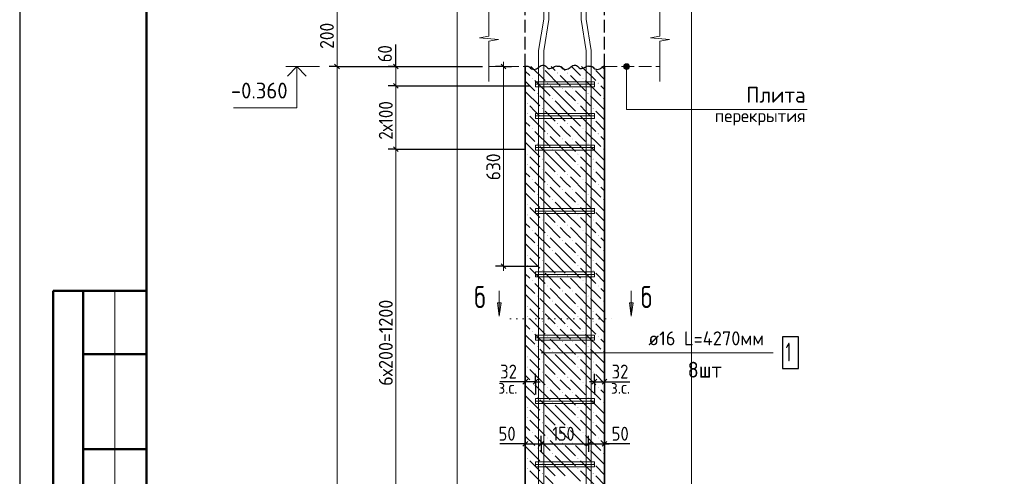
# Model space of a CAD drawing. Header units: millimetres. Extents: x 0 to 50400, y 0 to 35640.
# Tile 3 of 13: x 0 to 18657, y 15089 to 23738. Entities that reach past the tile are written whole.
import ezdxf

# ---------------------------------------------------------------- set-up
doc = ezdxf.new("R2010")
doc.units = ezdxf.units.MM
doc.linetypes.add('______2', pattern=[324, 240, -84])
doc.linetypes.add('______9', pattern=[120, 0, -120])
for name, color, linetype, lineweight in [('Standard', 7, 'Continuous', 25), ('ЖБ Перекрытие верхний уровень', 7, 'Continuous', 35), ('ЖБ Пилон', 7, 'Continuous', 35), ('Позиционная метка диаметр_ шаг', 7, 'Continuous', 13), ('Позиционная метка линия выноска', 7, 'Continuous', 13), ('Примечания', 7, 'Continuous', 13), ('Размерная линия_ общее', 7, 'Continuous', 13), ('Узлы символ', 7, 'Continuous', 25)]:
    doc.layers.add(name, color=color, linetype=linetype, lineweight=lineweight)
doc.layers.add('Размерная выноска', color=7, linetype='Continuous')
doc.layers.add('Стена фоновая арматура Х1', color=7, linetype='______2', true_color=0xa0a0a0)
doc.layers.add('Стена Хомут', color=7, linetype='______2', true_color=0xa0a0a0)
doc.styles.add('ISOCPEUR', font='txt')

msp = doc.modelspace()

# ---------------------------------------------------------------- hatches: boundary and pattern name
at = {"layer": 'ЖБ Пилон', "linetype": 'Continuous', "lineweight": 18, "transparency": 33554687}
for points in [[(9898, 22823), (9906, 22831), (9913, 22823), (9906, 22815)], [(10858, 22823), (10866, 22831), (10873, 22823), (10866, 22815)], [(9706, 22631), (9714, 22639), (9721, 22631), (9714, 22623)], [(10186, 22727), (10194, 22735), (10201, 22727), (10194, 22719)], [(10378, 22727), (10386, 22735), (10393, 22727), (10386, 22719)], [(10666, 22631), (10674, 22639), (10681, 22631), (10674, 22623)], [(9994, 22535), (10002, 22543), (10009, 22535), (10002, 22527)], [(10282, 22439), (10290, 22447), (10297, 22439), (10290, 22431)], [(10474, 22439), (10482, 22447), (10489, 22439), (10482, 22431)], [(10954, 22535), (10962, 22543), (10969, 22535), (10962, 22527)], [(9802, 22343), (9810, 22351), (9817, 22343), (9810, 22335)], [(10090, 22247), (10098, 22255), (10105, 22247), (10098, 22239)], [(10762, 22343), (10770, 22351), (10777, 22343), (10770, 22335)], [(11050, 22247), (11058, 22255), (11065, 22247), (11058, 22239)], [(9610, 22151), (9618, 22159), (9625, 22151), (9618, 22143)], [(9898, 22055), (9906, 22063), (9913, 22055), (9906, 22047)], [(10570, 22151), (10578, 22159), (10585, 22151), (10578, 22143)], [(10858, 22055), (10866, 22063), (10873, 22055), (10866, 22047)], [(9610, 21959), (9618, 21967), (9625, 21959), (9618, 21951)], [(9898, 21863), (9906, 21871), (9913, 21863), (9906, 21855)], [(10570, 21959), (10578, 21967), (10585, 21959), (10578, 21951)], [(10858, 21863), (10866, 21871), (10873, 21863), (10866, 21855)], [(9706, 21671), (9714, 21679), (9721, 21671), (9714, 21663)], [(10186, 21767), (10194, 21775), (10201, 21767), (10194, 21759)], [(10378, 21767), (10386, 21775), (10393, 21767), (10386, 21759)], [(10666, 21671), (10674, 21679), (10681, 21671), (10674, 21663)], [(9994, 21575), (10002, 21583), (10009, 21575), (10002, 21567)], [(10282, 21479), (10290, 21487), (10297, 21479), (10290, 21471)], [(10474, 21479), (10482, 21487), (10489, 21479), (10482, 21471)], [(10954, 21575), (10962, 21583), (10969, 21575), (10962, 21567)], [(9802, 21383), (9810, 21391), (9817, 21383), (9810, 21375)], [(10090, 21287), (10098, 21295), (10105, 21287), (10098, 21279)], [(10762, 21383), (10770, 21391), (10777, 21383), (10770, 21375)], [(11050, 21287), (11058, 21295), (11065, 21287), (11058, 21279)], [(9610, 21191), (9618, 21199), (9625, 21191), (9618, 21183)], [(9898, 21095), (9906, 21103), (9913, 21095), (9906, 21087)], [(10570, 21191), (10578, 21199), (10585, 21191), (10578, 21183)], [(10858, 21095), (10866, 21103), (10873, 21095), (10866, 21087)], [(9610, 20999), (9618, 21007), (9625, 20999), (9618, 20991)], [(9898, 20903), (9906, 20911), (9913, 20903), (9906, 20895)], [(10570, 20999), (10578, 21007), (10585, 20999), (10578, 20991)], [(10858, 20903), (10866, 20911), (10873, 20903), (10866, 20895)], [(9706, 20711), (9714, 20719), (9721, 20711), (9714, 20703)], [(10186, 20807), (10194, 20815), (10201, 20807), (10194, 20799)], [(10378, 20807), (10386, 20815), (10393, 20807), (10386, 20799)], [(10666, 20711), (10674, 20719), (10681, 20711), (10674, 20703)], [(9994, 20615), (10002, 20623), (10009, 20615), (10002, 20607)], [(10282, 20519), (10290, 20527), (10297, 20519), (10290, 20511)], [(10474, 20519), (10482, 20527), (10489, 20519), (10482, 20511)], [(10954, 20615), (10962, 20623), (10969, 20615), (10962, 20607)], [(9802, 20423), (9810, 20431), (9817, 20423), (9810, 20415)], [(10762, 20423), (10770, 20431), (10777, 20423), (10770, 20415)], [(9610, 20231), (9618, 20239), (9625, 20231), (9618, 20223)], [(10090, 20327), (10098, 20335), (10105, 20327), (10098, 20319)], [(10570, 20231), (10578, 20239), (10585, 20231), (10578, 20223)], [(11050, 20327), (11058, 20335), (11065, 20327), (11058, 20319)], [(9610, 20039), (9618, 20047), (9625, 20039), (9618, 20031)], [(9898, 20135), (9906, 20143), (9913, 20135), (9906, 20127)], [(10570, 20039), (10578, 20047), (10585, 20039), (10578, 20031)], [(10858, 20135), (10866, 20143), (10873, 20135), (10866, 20127)], [(9898, 19943), (9906, 19951), (9913, 19943), (9906, 19935)], [(10186, 19847), (10194, 19855), (10201, 19847), (10194, 19839)], [(10378, 19847), (10386, 19855), (10393, 19847), (10386, 19839)], [(10858, 19943), (10866, 19951), (10873, 19943), (10866, 19935)], [(9706, 19751), (9714, 19759), (9721, 19751), (9714, 19743)], [(9994, 19655), (10002, 19663), (10009, 19655), (10002, 19647)], [(10666, 19751), (10674, 19759), (10681, 19751), (10674, 19743)], [(10954, 19655), (10962, 19663), (10969, 19655), (10962, 19647)], [(9802, 19463), (9810, 19471), (9817, 19463), (9810, 19455)], [(10282, 19559), (10290, 19567), (10297, 19559), (10290, 19551)], [(10474, 19559), (10482, 19567), (10489, 19559), (10482, 19551)], [(10762, 19463), (10770, 19471), (10777, 19463), (10770, 19455)], [(9610, 19271), (9618, 19279), (9625, 19271), (9618, 19263)], [(10090, 19367), (10098, 19375), (10105, 19367), (10098, 19359)], [(10570, 19271), (10578, 19279), (10585, 19271), (10578, 19263)], [(11050, 19367), (11058, 19375), (11065, 19367), (11058, 19359)], [(9610, 19079), (9618, 19087), (9625, 19079), (9618, 19071)], [(9898, 19175), (9906, 19183), (9913, 19175), (9906, 19167)], [(10570, 19079), (10578, 19087), (10585, 19079), (10578, 19071)], [(10858, 19175), (10866, 19183), (10873, 19175), (10866, 19167)], [(9898, 18983), (9906, 18991), (9913, 18983), (9906, 18975)], [(10186, 18887), (10194, 18895), (10201, 18887), (10194, 18879)], [(10378, 18887), (10386, 18895), (10393, 18887), (10386, 18879)], [(10858, 18983), (10866, 18991), (10873, 18983), (10866, 18975)], [(9706, 18791), (9714, 18799), (9721, 18791), (9714, 18783)], [(9994, 18695), (10002, 18703), (10009, 18695), (10002, 18687)], [(10666, 18791), (10674, 18799), (10681, 18791), (10674, 18783)], [(10954, 18695), (10962, 18703), (10969, 18695), (10962, 18687)], [(9802, 18503), (9810, 18511), (9817, 18503), (9810, 18495)], [(10282, 18599), (10290, 18607), (10297, 18599), (10290, 18591)], [(10474, 18599), (10482, 18607), (10489, 18599), (10482, 18591)], [(10762, 18503), (10770, 18511), (10777, 18503), (10770, 18495)], [(9610, 18311), (9618, 18319), (9625, 18311), (9618, 18303)], [(10090, 18407), (10098, 18415), (10105, 18407), (10098, 18399)], [(10570, 18311), (10578, 18319), (10585, 18311), (10578, 18303)], [(11050, 18407), (11058, 18415), (11065, 18407), (11058, 18399)], [(9610, 18119), (9618, 18127), (9625, 18119), (9618, 18111)], [(9898, 18215), (9906, 18223), (9913, 18215), (9906, 18207)], [(10570, 18119), (10578, 18127), (10585, 18119), (10578, 18111)], [(10858, 18215), (10866, 18223), (10873, 18215), (10866, 18207)], [(9898, 18023), (9906, 18031), (9913, 18023), (9906, 18015)], [(10186, 17927), (10194, 17935), (10201, 17927), (10194, 17919)], [(10378, 17927), (10386, 17935), (10393, 17927), (10386, 17919)], [(10858, 18023), (10866, 18031), (10873, 18023), (10866, 18015)], [(9706, 17831), (9714, 17839), (9721, 17831), (9714, 17823)], [(9994, 17735), (10002, 17743), (10009, 17735), (10002, 17727)], [(10666, 17831), (10674, 17839), (10681, 17831), (10674, 17823)], [(10954, 17735), (10962, 17743), (10969, 17735), (10962, 17727)], [(9802, 17543), (9810, 17551), (9817, 17543), (9810, 17535)], [(10282, 17639), (10290, 17647), (10297, 17639), (10290, 17631)], [(10474, 17639), (10482, 17647), (10489, 17639), (10482, 17631)], [(10762, 17543), (10770, 17551), (10777, 17543), (10770, 17535)], [(9610, 17351), (9618, 17359), (9625, 17351), (9618, 17343)], [(10090, 17447), (10098, 17455), (10105, 17447), (10098, 17439)], [(10570, 17351), (10578, 17359), (10585, 17351), (10578, 17343)], [(11050, 17447), (11058, 17455), (11065, 17447), (11058, 17439)], [(9610, 17159), (9618, 17167), (9625, 17159), (9618, 17151)], [(9898, 17255), (9906, 17263), (9913, 17255), (9906, 17247)], [(10570, 17159), (10578, 17167), (10585, 17159), (10578, 17151)], [(10858, 17255), (10866, 17263), (10873, 17255), (10866, 17247)], [(9898, 17063), (9906, 17071), (9913, 17063), (9906, 17055)], [(10858, 17063), (10866, 17071), (10873, 17063), (10866, 17055)], [(9706, 16871), (9714, 16879), (9721, 16871), (9714, 16863)], [(10186, 16967), (10194, 16975), (10201, 16967), (10194, 16959)], [(10378, 16967), (10386, 16975), (10393, 16967), (10386, 16959)], [(10666, 16871), (10674, 16879), (10681, 16871), (10674, 16863)], [(9994, 16775), (10002, 16783), (10009, 16775), (10002, 16767)], [(10282, 16679), (10290, 16687), (10297, 16679), (10290, 16671)], [(10474, 16679), (10482, 16687), (10489, 16679), (10482, 16671)], [(10954, 16775), (10962, 16783), (10969, 16775), (10962, 16767)], [(9802, 16583), (9810, 16591), (9817, 16583), (9810, 16575)], [(10090, 16487), (10098, 16495), (10105, 16487), (10098, 16479)], [(10762, 16583), (10770, 16591), (10777, 16583), (10770, 16575)], [(11050, 16487), (11058, 16495), (11065, 16487), (11058, 16479)], [(9610, 16391), (9618, 16399), (9625, 16391), (9618, 16383)], [(9898, 16295), (9906, 16303), (9913, 16295), (9906, 16287)], [(10570, 16391), (10578, 16399), (10585, 16391), (10578, 16383)], [(10858, 16295), (10866, 16303), (10873, 16295), (10866, 16287)], [(9610, 16199), (9618, 16207), (9625, 16199), (9618, 16191)], [(9898, 16103), (9906, 16111), (9913, 16103), (9906, 16095)], [(10570, 16199), (10578, 16207), (10585, 16199), (10578, 16191)], [(10858, 16103), (10866, 16111), (10873, 16103), (10866, 16095)], [(9706, 15911), (9714, 15919), (9721, 15911), (9714, 15903)], [(10186, 16007), (10194, 16015), (10201, 16007), (10194, 15999)], [(10378, 16007), (10386, 16015), (10393, 16007), (10386, 15999)], [(10666, 15911), (10674, 15919), (10681, 15911), (10674, 15903)], [(9994, 15815), (10002, 15823), (10009, 15815), (10002, 15807)], [(10282, 15719), (10290, 15727), (10297, 15719), (10290, 15711)], [(10474, 15719), (10482, 15727), (10489, 15719), (10482, 15711)], [(10954, 15815), (10962, 15823), (10969, 15815), (10962, 15807)], [(9802, 15623), (9810, 15631), (9817, 15623), (9810, 15615)], [(10090, 15527), (10098, 15535), (10105, 15527), (10098, 15519)], [(10762, 15623), (10770, 15631), (10777, 15623), (10770, 15615)], [(11050, 15527), (11058, 15535), (11065, 15527), (11058, 15519)], [(9610, 15431), (9618, 15439), (9625, 15431), (9618, 15423)], [(9898, 15335), (9906, 15343), (9913, 15335), (9906, 15327)], [(10570, 15431), (10578, 15439), (10585, 15431), (10578, 15423)], [(10858, 15335), (10866, 15343), (10873, 15335), (10866, 15327)], [(9610, 15239), (9618, 15247), (9625, 15239), (9618, 15231)], [(9898, 15143), (9906, 15151), (9913, 15143), (9906, 15135)], [(10570, 15239), (10578, 15247), (10585, 15239), (10578, 15231)], [(10858, 15143), (10866, 15151), (10873, 15143), (10866, 15135)]]:
    msp.add_hatch(color=7, dxfattribs=at).paths.add_polyline_path(points, flags=16)
at = {"layer": 'Позиционная метка линия выноска', "linetype": 'Continuous', "lineweight": 13, "transparency": 33554687}
for points in [[(11547, 22877), (11454, 22877), (11446, 22850)], [(11547, 22877), (11446, 22850), (11554, 22850)], [(11554, 22850), (11446, 22850), (11454, 22823)], [(11527, 22896), (11473, 22896), (11454, 22877)], [(11527, 22896), (11454, 22877), (11547, 22877)], [(11554, 22850), (11454, 22823), (11547, 22823)], [(11547, 22823), (11454, 22823), (11473, 22803)], [(11473, 22896), (11527, 22896), (11500, 22904)], [(11547, 22823), (11473, 22803), (11527, 22803)], [(11527, 22803), (11473, 22803), (11500, 22796)]]:
    msp.add_hatch(color=7, dxfattribs=at).paths.add_polyline_path(points)
at = {"layer": 'Узлы символ', "linetype": 'Continuous', "lineweight": 13, "transparency": 33554687}
for points in [[(9123, 18372), (9087, 18120), (9051, 18372)], [(11624, 18372), (11588, 18120), (11552, 18372)]]:
    msp.add_hatch(color=7, dxfattribs=at).paths.add_polyline_path(points, flags=16)

# ---------------------------------------------------------------- linework, layer by layer
at = {"layer": 'Standard', "color": 7, "linetype": 'Continuous', "lineweight": 25, "transparency": 33554687}
for p, q in [((2400, 35040), (2400, 1270)), ((9626, 16926), (9536, 16836)), ((9818, 16926), (9728, 16836)), ((10844, 16836), (10934, 16926)), ((11036, 16836), (11126, 16926)), ((9536, 15659), (9626, 15749)), ((9836, 15659), (9926, 15749)), ((10736, 15659), (10826, 15749)), ((11036, 15659), (11126, 15749))]:
    msp.add_line(p, q, dxfattribs=at)
at = {"layer": 'Standard', "color": 7, "linetype": 'Continuous', "lineweight": 13, "transparency": 33554687}
for p, q in [((5680, 22850), (5044, 22850)), ((1800, 18600), (1800, 10800))]:
    msp.add_line(p, q, dxfattribs=at)
at = {"layer": 'Standard', "color": 7, "linetype": 'Continuous', "lineweight": 50, "transparency": 33554687}
for p, q in [((7, 18600), (0, 18600)), ((2400, 18600), (632, 18600)), ((632, 18600), (632, 10800)), ((632, 18600), (632, 10800)), ((1200, 18600), (1200, 10800)), ((2400, 17400), (1200, 17400)), ((2400, 15600), (1200, 15600))]:
    msp.add_line(p, q, dxfattribs=at)
at = {"layer": 'Standard', "color": 7, "linetype": 'Continuous', "lineweight": -3, "transparency": 33554687}
for p, q in [((9581, 16881), (9581, 17031)), ((9773, 16881), (9773, 17031)), ((10889, 16881), (10889, 17031)), ((11081, 16881), (11081, 17031)), ((9581, 16881), (9491, 16881)), ((9581, 16881), (9581, 16731)), ((9581, 16881), (9581, 16881)), ((9773, 16881), (9581, 16881)), ((9773, 16881), (9773, 16731)), ((9773, 16881), (9773, 16640)), ((9773, 16881), (9863, 16881)), ((10889, 16881), (10799, 16881)), ((10889, 16881), (10889, 16731)), ((10889, 16881), (10889, 16640)), ((10889, 16881), (11081, 16881)), ((11081, 16881), (11081, 16731)), ((11081, 16881), (11081, 16881)), ((11081, 16881), (11171, 16881)), ((9581, 15704), (9491, 15704)), ((9581, 15704), (9581, 15854)), ((9581, 15704), (9581, 15554)), ((9581, 15704), (9581, 15704)), ((9581, 15704), (9881, 15704)), ((9881, 15704), (9881, 15854)), ((9881, 15704), (9881, 15554)), ((9881, 15704), (9881, 15704)), ((9881, 15704), (10781, 15704)), ((10781, 15704), (10781, 15854)), ((10781, 15704), (10781, 15554)), ((10781, 15704), (10781, 15703)), ((10781, 15704), (11081, 15704)), ((11081, 15704), (11081, 15854)), ((11081, 15704), (11081, 15554)), ((11081, 15704), (11081, 15704)), ((11081, 15704), (11171, 15704))]:
    msp.add_line(p, q, dxfattribs=at)
at = {"layer": 'Standard', "color": 7, "linetype": 'Continuous', "lineweight": 25, "transparency": 33554687}
msp.add_lwpolyline([(0, 0), (50400, 0), (50400, 35640), (0, 35640), (0, 0)], close=True, dxfattribs=at)
at = {"layer": 'Standard', "color": 7, "linetype": 'Continuous', "lineweight": 50, "transparency": 33554687}
msp.add_lwpolyline([(2400, 35040), (49800, 35040), (49800, 600), (2400, 600), (2400, 35040)], close=True, dxfattribs=at)
at = {"layer": 'Standard', "color": 254, "linetype": 'Continuous', "lineweight": 13, "true_color": 0xc4c4ff, "transparency": 33554687}
msp.add_lwpolyline([(8291, 2282), (12731, 2282), (12731, 32789), (8291, 32789), (8291, 2282)], dxfattribs=at)
at = {"layer": 'Standard', "color": 7, "linetype": 'Continuous', "lineweight": 13, "transparency": 33554687}
msp.add_lwpolyline([(5253, 22850), (5253, 22070), (4053, 22070)], dxfattribs=at)
at = {"layer": 'Standard', "color": 7, "linetype": 'Continuous', "lineweight": 35, "transparency": 33554687}
msp.add_lwpolyline([(5431, 22671), (5253, 22850), (5075, 22671)], dxfattribs=at)
at = {"layer": 'ЖБ Перекрытие верхний уровень', "color": 253, "linetype": '______2', "lineweight": -3, "true_color": 0xababab, "transparency": 33554687}
for p, q in [((9581, 22850), (9581, 24050)), ((11082, 22850), (11082, 24050))]:
    msp.add_line(p, q, dxfattribs=at)
at = {"layer": 'ЖБ Перекрытие верхний уровень', "color": 7, "linetype": '______2', "lineweight": 18, "transparency": 33554687}
for p, q in [((8891, 22850), (9581, 22850)), ((11081, 22850), (12131, 22850))]:
    msp.add_line(p, q, dxfattribs=at)
at = {"layer": 'ЖБ Пилон', "color": 7, "linetype": 'Continuous', "lineweight": 35, "transparency": 33554687}
for p, q in [((9581, 22850), (9581, 6410)), ((11081, 6410), (11081, 22850))]:
    msp.add_line(p, q, dxfattribs=at)
at = {"layer": 'ЖБ Пилон', "color": 9, "linetype": 'Continuous', "lineweight": 18, "true_color": 0xc7c7c7, "transparency": 33554687}
for p, q in [((9581, 22763), (9666, 22679)), ((9687, 22850), (9954, 22583)), ((9954, 22775), (10242, 22487)), ((10071, 22850), (10146, 22775)), ((10263, 22850), (10338, 22775)), ((10455, 22850), (10626, 22679)), ((10647, 22850), (10914, 22583)), ((10914, 22775), (11081, 22607)), ((11031, 22850), (11081, 22799)), ((9762, 22583), (10050, 22295)), ((10338, 22583), (10242, 22679)), ((10434, 22487), (10338, 22583)), ((10434, 22679), (10722, 22391)), ((10722, 22583), (11010, 22295)), ((9581, 22571), (9762, 22391)), ((10338, 22199), (10050, 22487)), ((10338, 22391), (10530, 22199)), ((10530, 22391), (10818, 22103)), ((11081, 22415), (11010, 22487)), ((9581, 22379), (9858, 22103)), ((10146, 22007), (9858, 22295)), ((11081, 22031), (10818, 22295)), ((9762, 22007), (9666, 22103)), ((10146, 22199), (10338, 22007)), ((10338, 22199), (10530, 22007)), ((10722, 22007), (10626, 22103)), ((9666, 21911), (9954, 21623)), ((9858, 21911), (9762, 22007)), ((9954, 22007), (10146, 21815)), ((10146, 22007), (10338, 21815)), ((10338, 22007), (10626, 21719)), ((10626, 21911), (10914, 21623)), ((10818, 21911), (10722, 22007)), ((10914, 22007), (11081, 21839)), ((9581, 21803), (9666, 21719)), ((9954, 21815), (10242, 21527)), ((10338, 21623), (10242, 21719)), ((10434, 21719), (10722, 21431)), ((10914, 21815), (11081, 21647)), ((9581, 21611), (9762, 21431)), ((9762, 21623), (10050, 21335)), ((10338, 21239), (10050, 21527)), ((10434, 21527), (10338, 21623)), ((10722, 21623), (11010, 21335)), ((11081, 21455), (11010, 21527)), ((9581, 21419), (9858, 21143)), ((10146, 21047), (9858, 21335)), ((10338, 21431), (10530, 21239)), ((10530, 21431), (10818, 21143)), ((11081, 21071), (10818, 21335)), ((9762, 21047), (9666, 21143)), ((10146, 21239), (10338, 21047)), ((10338, 21239), (10530, 21047)), ((10722, 21047), (10626, 21143)), ((9666, 20951), (9954, 20663)), ((9858, 20951), (9762, 21047)), ((9954, 21047), (10146, 20855)), ((10146, 21047), (10338, 20855)), ((10338, 21047), (10626, 20759)), ((10626, 20951), (10914, 20663)), ((10818, 20951), (10722, 21047)), ((10914, 21047), (11081, 20879)), ((9581, 20843), (9666, 20759)), ((9954, 20855), (10242, 20567)), ((10338, 20663), (10242, 20759)), ((10434, 20759), (10722, 20471)), ((10914, 20855), (11081, 20687)), ((9581, 20651), (9762, 20471)), ((9762, 20663), (10050, 20375)), ((10338, 20279), (10050, 20567)), ((10434, 20567), (10338, 20663)), ((10722, 20663), (11010, 20375)), ((11081, 20495), (11010, 20567)), ((9581, 20459), (9858, 20183)), ((10146, 20087), (9858, 20375)), ((10338, 20471), (10530, 20279)), ((10530, 20471), (10818, 20183)), ((11081, 20111), (10818, 20375)), ((9762, 20087), (9666, 20183)), ((10146, 20279), (10338, 20087)), ((10338, 20279), (10530, 20087)), ((10722, 20087), (10626, 20183)), ((9666, 19991), (9954, 19703)), ((9858, 19991), (9762, 20087)), ((9954, 20087), (10146, 19895)), ((10146, 20087), (10338, 19895)), ((10338, 20087), (10626, 19799)), ((10626, 19991), (10914, 19703)), ((10818, 19991), (10722, 20087)), ((10914, 20087), (11081, 19919)), ((9581, 19883), (9666, 19799)), ((9954, 19895), (10242, 19607)), ((10338, 19703), (10242, 19799)), ((10434, 19799), (10722, 19511)), ((10914, 19895), (11081, 19727)), ((9581, 19691), (9762, 19511)), ((9762, 19703), (10050, 19415)), ((10338, 19319), (10050, 19607)), ((10434, 19607), (10338, 19703)), ((10722, 19703), (11010, 19415)), ((11081, 19535), (11010, 19607)), ((9581, 19499), (9858, 19223)), ((10146, 19127), (9858, 19415)), ((10338, 19511), (10530, 19319)), ((10530, 19511), (10818, 19223)), ((11081, 19151), (10818, 19415)), ((9762, 19127), (9666, 19223)), ((10146, 19319), (10338, 19127)), ((10338, 19319), (10530, 19127)), ((10722, 19127), (10626, 19223)), ((9666, 19031), (9954, 18743)), ((9858, 19031), (9762, 19127)), ((9954, 19127), (10146, 18935)), ((10146, 19127), (10338, 18935)), ((10338, 19127), (10626, 18839)), ((10626, 19031), (10914, 18743)), ((10818, 19031), (10722, 19127)), ((10914, 19127), (11081, 18959)), ((9581, 18923), (9666, 18839)), ((9954, 18935), (10242, 18647)), ((10914, 18935), (11081, 18767)), ((9581, 18731), (9762, 18551)), ((9762, 18743), (10050, 18455)), ((10338, 18743), (10242, 18839)), ((10434, 18647), (10338, 18743)), ((10434, 18839), (10722, 18551)), ((10722, 18743), (11010, 18455)), ((9581, 18539), (9858, 18263)), ((10338, 18359), (10050, 18647)), ((10338, 18551), (10530, 18359)), ((10530, 18551), (10818, 18263)), ((11081, 18575), (11010, 18647)), ((10146, 18167), (9858, 18455)), ((10146, 18359), (10338, 18167)), ((10338, 18359), (10530, 18167)), ((11081, 18191), (10818, 18455)), ((9762, 18167), (9666, 18263)), ((9858, 18071), (9762, 18167)), ((9954, 18167), (10146, 17975)), ((10146, 18167), (10338, 17975)), ((10338, 18167), (10626, 17879)), ((10722, 18167), (10626, 18263)), ((10818, 18071), (10722, 18167)), ((10914, 18167), (11081, 17999)), ((9581, 17963), (9666, 17879)), ((9666, 18071), (9954, 17783)), ((9954, 17975), (10242, 17687)), ((10626, 18071), (10914, 17783)), ((10914, 17975), (11081, 17807)), ((9581, 17771), (9762, 17591)), ((9762, 17783), (10050, 17495)), ((10338, 17783), (10242, 17879)), ((10434, 17687), (10338, 17783)), ((10434, 17879), (10722, 17591)), ((10722, 17783), (11010, 17495)), ((9581, 17579), (9858, 17303)), ((10338, 17399), (10050, 17687)), ((10338, 17591), (10530, 17399)), ((10530, 17591), (10818, 17303)), ((11081, 17615), (11010, 17687)), ((10146, 17207), (9858, 17495)), ((10146, 17399), (10338, 17207)), ((10338, 17399), (10530, 17207)), ((11081, 17231), (10818, 17495)), ((9762, 17207), (9666, 17303)), ((9858, 17111), (9762, 17207)), ((9954, 17207), (10146, 17015)), ((10146, 17207), (10338, 17015)), ((10338, 17207), (10626, 16919)), ((10722, 17207), (10626, 17303)), ((10818, 17111), (10722, 17207)), ((10914, 17207), (11081, 17039)), ((9581, 17003), (9666, 16919)), ((9666, 17111), (9954, 16823)), ((9954, 17015), (10242, 16727)), ((10626, 17111), (10914, 16823)), ((10914, 17015), (11081, 16847)), ((9581, 16811), (9762, 16631)), ((9762, 16823), (10050, 16535)), ((10338, 16823), (10242, 16919)), ((10434, 16727), (10338, 16823)), ((10434, 16919), (10722, 16631)), ((10722, 16823), (11010, 16535)), ((9581, 16619), (9858, 16343)), ((10338, 16439), (10050, 16727)), ((10338, 16631), (10530, 16439)), ((10530, 16631), (10818, 16343)), ((11081, 16655), (11010, 16727)), ((10146, 16247), (9858, 16535)), ((10146, 16439), (10338, 16247)), ((10338, 16439), (10530, 16247)), ((11081, 16271), (10818, 16535)), ((9762, 16247), (9666, 16343)), ((9858, 16151), (9762, 16247)), ((9954, 16247), (10146, 16055)), ((10146, 16247), (10338, 16055)), ((10338, 16247), (10626, 15959)), ((10722, 16247), (10626, 16343)), ((10818, 16151), (10722, 16247)), ((10914, 16247), (11081, 16079)), ((9666, 16151), (9954, 15863)), ((9954, 16055), (10242, 15767)), ((10626, 16151), (10914, 15863)), ((10914, 16055), (11081, 15887)), ((9581, 16043), (9666, 15959)), ((9762, 15863), (10050, 15575)), ((10338, 15863), (10242, 15959)), ((10434, 15767), (10338, 15863)), ((10434, 15959), (10722, 15671)), ((10722, 15863), (11010, 15575)), ((9581, 15851), (9762, 15671)), ((10338, 15479), (10050, 15767)), ((11081, 15695), (11010, 15767)), ((9581, 15659), (9858, 15383)), ((10146, 15287), (9858, 15575)), ((10338, 15671), (10530, 15479)), ((10530, 15671), (10818, 15383)), ((11081, 15311), (10818, 15575)), ((9762, 15287), (9666, 15383)), ((10146, 15479), (10338, 15287)), ((10338, 15479), (10530, 15287)), ((10722, 15287), (10626, 15383)), ((9666, 15191), (9954, 14903)), ((9858, 15191), (9762, 15287)), ((9954, 15287), (10146, 15095)), ((10146, 15287), (10338, 15095)), ((10338, 15287), (10626, 14999)), ((10626, 15191), (10914, 14903)), ((10818, 15191), (10722, 15287)), ((10914, 15287), (11081, 15119)), ((9954, 15095), (10242, 14807)), ((10914, 15095), (11081, 14927))]:
    msp.add_line(p, q, dxfattribs=at)
at = {"layer": 'Позиционная метка линия выноска', "color": 7, "linetype": 'Continuous', "lineweight": 13, "transparency": 33554687}
for p, q in [((11446, 22850), (11446, 22850)), ((11500, 22904), (11500, 22904)), ((11500, 22796), (11500, 22796)), ((11554, 22850), (11554, 22850)), ((9881, 17429), (14275, 17429))]:
    msp.add_line(p, q, dxfattribs=at)
msp.add_lwpolyline([(11500, 22850), (11500, 22038), (14920, 22038)], dxfattribs=at)
msp.add_circle((11500, 22850), 54, dxfattribs=at)
at = {"layer": 'Примечания', "color": 7, "linetype": 'Continuous', "lineweight": 13, "transparency": 33554687}
for p, q in [((8891, 24188), (8891, 23426)), ((12131, 24188), (12131, 23426)), ((8891, 23426), (8711, 23394)), ((8711, 23394), (9071, 23361)), ((9071, 23361), (8891, 23329)), ((8891, 23329), (8891, 22568)), ((12131, 23426), (11951, 23394)), ((11951, 23394), (12311, 23361)), ((12311, 23361), (12131, 23329)), ((12131, 23329), (12131, 22568)), ((8891, 22568), (8891, 22568)), ((12131, 22568), (12131, 22568))]:
    msp.add_line(p, q, dxfattribs=at)
at = {"layer": 'Примечания', "color": 7, "linetype": 'Continuous', "lineweight": 25, "transparency": 33554687}
for points in [[(9581, 22860), (9604, 22860), (9628, 22857), (9649, 22849), (9667, 22836), (9682, 22820), (9699, 22807), (9721, 22799), (9745, 22795), (9768, 22800), (9790, 22808), (9811, 22818), (9829, 22831), (9845, 22845), (9862, 22858), (9883, 22869), (9905, 22875), (9929, 22874), (9953, 22868), (9970, 22855), (9986, 22840), (10003, 22826), (10023, 22816), (10047, 22814), (10070, 22819), (10091, 22828), (10112, 22839), (10133, 22849), (10153, 22858), (10177, 22863), (10181, 22863)], [(10181, 22860), (10204, 22860), (10228, 22857), (10249, 22849), (10267, 22836), (10282, 22820), (10299, 22807), (10321, 22799), (10345, 22795), (10368, 22800), (10390, 22808), (10411, 22818), (10429, 22831), (10445, 22845), (10462, 22858), (10483, 22869), (10505, 22875), (10529, 22874), (10553, 22868), (10570, 22855), (10586, 22840), (10603, 22826), (10623, 22816), (10647, 22814), (10670, 22819), (10691, 22828), (10712, 22839), (10733, 22849), (10753, 22858), (10777, 22863), (10781, 22863)], [(10781, 22860), (10804, 22860), (10828, 22857), (10849, 22849), (10867, 22836), (10882, 22820), (10899, 22807), (10921, 22799), (10945, 22795), (10968, 22800), (10990, 22808), (11011, 22818), (11029, 22831), (11045, 22845), (11062, 22858), (11081, 22868)]]:
    msp.add_lwpolyline(points, dxfattribs=at)
at = {"layer": 'Размерная выноска', "color": 7, "linetype": 'Continuous', "lineweight": -3, "transparency": 33554687}
for p, q in [((7129, 22850), (7129, 23270)), ((9581, 16881), (9101, 16881)), ((11081, 16881), (11561, 16881)), ((9581, 15704), (9101, 15704)), ((11561, 15704), (11081, 15704))]:
    msp.add_line(p, q, dxfattribs=at)
at = {"layer": 'Размерная линия_ общее', "color": 7, "linetype": 'Continuous', "lineweight": 13, "transparency": 33554687}
for p, q in [((6013, 24050), (6013, 22850)), ((6013, 22850), (6013, 6410)), ((7129, 22850), (7129, 22940)), ((7129, 22487), (7129, 22850)), ((9167, 22850), (9167, 22940)), ((7129, 21287), (7129, 22487)), ((7129, 14090), (7129, 21287)), ((9167, 19070), (9167, 18980))]:
    msp.add_line(p, q, dxfattribs=at)
at = {"layer": 'Размерная линия_ общее', "color": 7, "linetype": 'Continuous', "lineweight": -3, "transparency": 33554687}
for p, q in [((6013, 22850), (5863, 22850)), ((6013, 22850), (6163, 22850)), ((6013, 22850), (7271, 22850)), ((7129, 22850), (6979, 22850)), ((7129, 22850), (7279, 22850)), ((7129, 22850), (8771, 22850)), ((9167, 22850), (9017, 22850)), ((9167, 22850), (9317, 22850)), ((9167, 22850), (9167, 22850)), ((7129, 22487), (6979, 22487)), ((7129, 22487), (7279, 22487)), ((7129, 22487), (9677, 22487)), ((7129, 21287), (6979, 21287)), ((7129, 21287), (7279, 21287)), ((7129, 21287), (9557, 21287)), ((9167, 19070), (9017, 19070)), ((9167, 19070), (9317, 19070)), ((9167, 19070), (9821, 19070))]:
    msp.add_line(p, q, dxfattribs=at)
at = {"layer": 'Размерная линия_ общее', "color": 7, "linetype": 'Continuous', "lineweight": 25, "transparency": 33554687}
for p, q in [((5968, 22895), (6058, 22805)), ((7174, 22805), (7084, 22895)), ((9212, 22805), (9122, 22895)), ((7174, 22442), (7084, 22532)), ((7174, 21242), (7084, 21332)), ((9212, 19025), (9122, 19115))]:
    msp.add_line(p, q, dxfattribs=at)
at = {"layer": 'Размерная линия_ общее', "color": 7, "linetype": 'Continuous', "lineweight": 13, "transparency": 33554687}
msp.add_lwpolyline([(9167, 19070), (9167, 20581), (9167, 20581), (9167, 22850)], dxfattribs=at)
at = {"layer": 'Стена фоновая арматура Х1', "color": 7, "linetype": 'Continuous', "lineweight": 18, "transparency": 33554687}
for points in [[(9833, 6410), (9833, 23157), (9929, 23750), (9929, 32029), (10025, 32029), (10025, 23743), (9929, 23149), (9929, 6410), (9833, 6410)], [(9833, 6410), (9833, 23157), (9929, 23750), (9929, 32029), (10025, 32029), (10025, 23743), (9929, 23149), (9929, 6410), (9833, 6410)], [(10733, 6410), (10733, 23149), (10637, 23743), (10637, 32029), (10733, 32029), (10733, 23750), (10829, 23157), (10829, 6410), (10733, 6410)], [(10733, 6410), (10733, 23149), (10637, 23743), (10637, 32029), (10733, 32029), (10733, 23750), (10829, 23157), (10829, 6410), (10733, 6410)]]:
    msp.add_lwpolyline(points, dxfattribs=at)
at = {"layer": 'Стена фоновая арматура Х1', "color": 7, "linetype": 'Continuous', "lineweight": 25, "transparency": 33554687}
msp.add_lwpolyline([(14455, 17129), (14755, 17129), (14755, 17729), (14455, 17729), (14455, 17129)], dxfattribs=at)
at = {"layer": 'Стена Хомут', "color": 36, "linetype": 'Continuous', "lineweight": 13, "true_color": 0x6e3c1e, "transparency": 33554687}
for points in [[(9773, 22562), (10889, 22562), (10889, 22514), (9773, 22514), (9773, 22562)], [(9773, 22514), (10889, 22514), (10889, 22466), (9773, 22466), (9773, 22514)], [(9773, 21962), (10889, 21962), (10889, 21914), (9773, 21914), (9773, 21962)], [(9773, 21914), (10889, 21914), (10889, 21866), (9773, 21866), (9773, 21914)], [(9773, 21362), (10889, 21362), (10889, 21314), (9773, 21314), (9773, 21362)], [(9773, 21314), (10889, 21314), (10889, 21266), (9773, 21266), (9773, 21314)], [(9773, 20162), (10889, 20162), (10889, 20114), (9773, 20114), (9773, 20162)], [(9773, 20114), (10889, 20114), (10889, 20066), (9773, 20066), (9773, 20114)], [(9773, 18962), (10889, 18962), (10889, 18914), (9773, 18914), (9773, 18962)], [(9773, 18914), (10889, 18914), (10889, 18866), (9773, 18866), (9773, 18914)], [(9773, 17762), (10889, 17762), (10889, 17714), (9773, 17714), (9773, 17762)], [(9773, 17714), (10889, 17714), (10889, 17666), (9773, 17666), (9773, 17714)], [(9773, 16562), (10889, 16562), (10889, 16514), (9773, 16514), (9773, 16562)], [(9773, 16514), (10889, 16514), (10889, 16466), (9773, 16466), (9773, 16514)], [(9773, 15362), (10889, 15362), (10889, 15314), (9773, 15314), (9773, 15362)], [(9773, 15314), (10889, 15314), (10889, 15266), (9773, 15266), (9773, 15314)]]:
    msp.add_lwpolyline(points, dxfattribs=at)
at = {"layer": 'Узлы символ', "color": 7, "linetype": 'Continuous', "lineweight": 13, "transparency": 33554687}
for p, q in [((9087, 18120), (9087, 18600)), ((11588, 18120), (11588, 18600)), ((9087, 18120), (9051, 18372)), ((9051, 18372), (9123, 18372)), ((9087, 18372), (9087, 18390)), ((9123, 18372), (9087, 18120)), ((11588, 18120), (11552, 18372)), ((11552, 18372), (11624, 18372)), ((11588, 18372), (11588, 18390)), ((11624, 18372), (11588, 18120)), ((9087, 18120), (9087, 18120)), ((9087, 18120), (9087, 18120)), ((9087, 18120), (9087, 18120)), ((11588, 18120), (11588, 18120)), ((11588, 18120), (11588, 18120)), ((11588, 18120), (11588, 18120))]:
    msp.add_line(p, q, dxfattribs=at)
at = {"layer": 'Узлы символ', "color": 7, "linetype": '______9', "lineweight": 13, "transparency": 33554687}
msp.add_line((9301, 18073), (11341, 18073), dxfattribs=at)

# ---------------------------------------------------------------- texts
at = {"layer": 'Standard', "color": 7, "linetype": 'Continuous', "lineweight": 25, "transparency": 33554687, "char_height": 264, "attachment_point": 7, "style": 'ISOCPEUR'}
for s, insert, width in [('\\W0.87;32', (9103, 16941), 484.71), ('\\W0.87;32', (11216, 16941), 484.72), ('\\W0.87;50', (9073, 15764), 484.71), ('\\W0.83;150', (10094, 15764), 610.29), ('\\W0.87;50', (11216, 15764), 484.72)]:
    msp.add_mtext(s, dxfattribs=dict(at, insert=insert, width=width))
at = {"layer": 'Standard', "color": 7, "linetype": 'Continuous', "lineweight": 18, "transparency": 33554687, "char_height": 240, "width": 551.93, "attachment_point": 7, "style": 'ISOCPEUR'}
for insert in [(9070, 16652), (11203, 16652)]:
    msp.add_mtext('\\W0.90;з.с.', dxfattribs=dict(at, insert=insert))
at = {"layer": 'ЖБ Пилон', "color": 7, "linetype": 'Continuous', "lineweight": 25, "transparency": 33554687, "insert": (4001, 22245), "char_height": 300, "width": 1281.44, "attachment_point": 7, "style": 'ISOCPEUR'}
msp.add_mtext('\\W0.95;-0.360', dxfattribs=at)
at = {"layer": 'Позиционная метка диаметр_ шаг', "color": 7, "linetype": 'Continuous', "lineweight": 25, "transparency": 33554687, "attachment_point": 7, "style": 'ISOCPEUR'}
for s, insert, char_height, width in [('\\W0.95;Плита', (13766, 22165), 300, 1312), ('\\W0.97;перекрытия', (13171, 21733), 240, 1867.52), ('\\W0.93;8шт', (12657, 16958), 300, 888.55)]:
    msp.add_mtext(s, dxfattribs=dict(at, insert=insert, char_height=char_height, width=width))
at = {"layer": 'Размерная линия_ общее', "color": 7, "linetype": 'Continuous', "lineweight": 25, "transparency": 33554687, "char_height": 264, "attachment_point": 7, "rotation": 90, "style": 'ISOCPEUR'}
for s, insert, width in [('\\W0.91;200', (5953, 23186), 674.39), ('\\W0.87;60', (7053, 22931), 484.71), ('\\W0.89;2х100', (7069, 21464), 988.26), ('\\W0.91;630', (9107, 20696), 674.39), ('\\W0.94;6х200=1200', (7069, 16804), 1918.45)]:
    msp.add_mtext(s, dxfattribs=dict(at, insert=insert, width=width))
at = {"layer": 'Стена фоновая арматура Х1', "color": 7, "linetype": 'Continuous', "lineweight": 13, "transparency": 33554687, "attachment_point": 7, "style": 'ISOCPEUR'}
for s, insert, char_height, width in [('\\W0.96;ø16 L=4270мм ', (11913, 17570), 264, 2554.11), ('\\W0.56;1', (14515, 17261), 360, 280.01)]:
    msp.add_mtext(s, dxfattribs=dict(at, insert=insert, char_height=char_height, width=width))
at = {"layer": 'Узлы символ', "color": 7, "linetype": 'Continuous', "lineweight": 35, "transparency": 33554687, "char_height": 420, "width": 456.96, "attachment_point": 7, "style": 'ISOCPEUR'}
for insert in [(8613, 18274), (11768, 18274)]:
    msp.add_mtext('\\W0.78;б', dxfattribs=dict(at, insert=insert))

doc.saveas('drawing.dxf')
